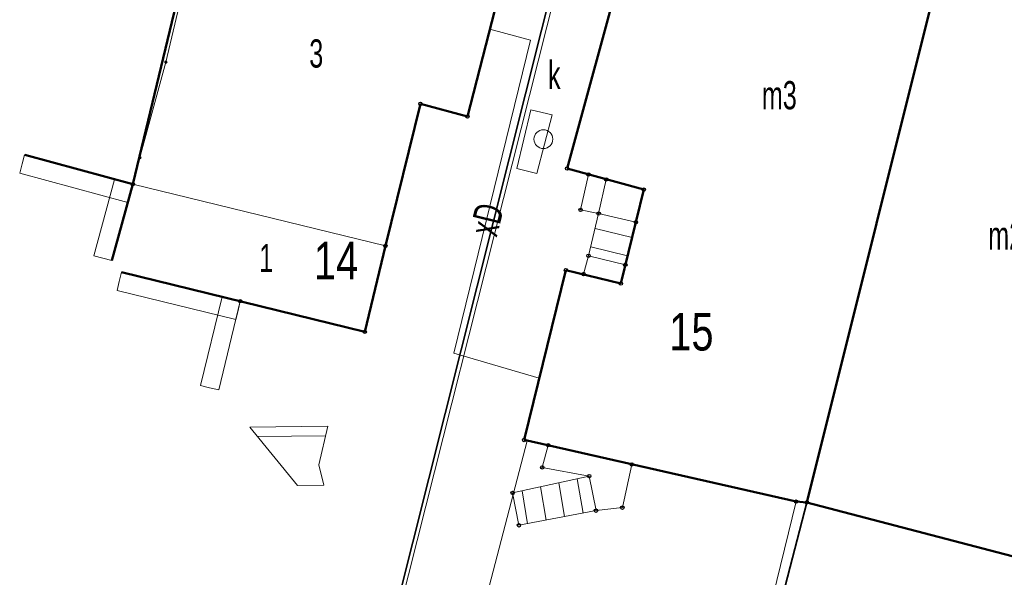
# Model space of a CAD drawing. Header units: metres. Extents: x 7504240 to 7504745, y 5782869 to 5783359.
# Tile 16 of 93: x 7504314 to 7504340, y 5782985 to 5782999. Entities that reach past the tile are written whole.
import ezdxf
from ezdxf.enums import TextEntityAlignment as Align

# ---------------------------------------------------------------- set-up
doc = ezdxf.new("R2010")
doc.units = ezdxf.units.M
doc.header["$MEASUREMENT"] = 0
doc.linetypes.add('219-500', pattern=[0])
doc.layers.get('0').update_dxf_attribs({"color": 2, "linetype": 'CONTINUOUS', "lineweight": 5})
for name, color, linetype in [('203-punkt graniczny', 7, 'CONTINUOUS'), ('211-numer działki ewidencyjnej', 7, 'CONTINUOUS'), ('219-działka ewidencyjna', 7, 'CONTINUOUS'), ('312-budynek ewidencyjny', 7, 'CONTINUOUS'), ('312-oznaczenie budynku ewidencyjnego-Atr117', 7, 'CONTINUOUS'), ('320-blok - kondygnacja nadziemna', 7, 'CONTINUOUS'), ('320-blok - kondygnacja nadziemna-Atr25', 7, 'CONTINUOUS'), ('352-schody', 7, 'CONTINUOUS'), ('komora podziemna', 7, 'CONTINUOUS'), ('ogrodzenie trwałe', 7, 'CONTINUOUS'), ('przewód niezidentyfikowany', 7, 'CONTINUOUS'), ('przewód niezidentyfikowany-Atr1', 7, 'CONTINUOUS'), ('przewód wodociągowy', 7, 'CONTINUOUS'), ('Punkt budynku', 7, 'CONTINUOUS'), ('schody w ciągu komunikacyjnym', 7, 'CONTINUOUS'), ('taras', 7, 'CONTINUOUS'), ('właz do komory lub kanału - okrągły', 7, 'CONTINUOUS'), ('właz do komory lub kanału - okrągły-Atr17', 7, 'CONTINUOUS')]:
    doc.layers.add(name, color=color, linetype=linetype)
doc.styles.get("Standard").update_dxf_attribs({"font": 'Working1250', "width": 0.75})
doc.linetypes.add('902-500', pattern='A,3.75,0,[1,ksztalty.shx,S=0.5,R=0,X=0,Y=0],3.75', length=7.5)

# ---------------------------------------------------------------- blocks, each defined once
blk = doc.blocks.new('US22')
at = {"color": 0, "linetype": 'Continuous', "lineweight": 13}
blk.add_circle((0, 0), 0.25, dxfattribs=at)
blk = doc.blocks.new('203')
at = {"linetype": 'Continuous', "lineweight": 0}
h = blk.add_hatch(color=0, dxfattribs=at)
edge = h.paths.add_edge_path()
edge.add_arc((0, 0), 0.045, 0, 360)
blk = doc.blocks.new('PUNKTBUD')
at = {"color": 0}
blk.add_circle((0, 0), 0.045, dxfattribs=at)

msp = doc.modelspace()

# ---------------------------------------------------------------- linework, layer by layer
at = {"layer": '219-działka ewidencyjna', "color": 7, "linetype": '219-500', "lineweight": 18, "flags": 128}
for points in [[(7504323.953, 5782983.786), (7504330.39, 5783009.3)], [(7504319.5, 5783005.84), (7504317.73, 5782998.34)], [(7504338.48, 5783001.48), (7504334.78, 5782986.63)], [(7504317.73, 5782998.34), (7504317.04, 5782995.8)], [(7504316.283, 5782993.076), (7504317.04, 5782995.8)], [(7504331.71, 5782975.28), (7504334.49, 5782986.65)], [(7504334.78, 5782986.63), (7504334.49, 5782986.65)]]:
    msp.add_lwpolyline(points, dxfattribs=at)
at = {"layer": '312-budynek ewidencyjny', "color": 7, "linetype": 'Continuous', "lineweight": 50, "flags": 128}
for points in [[(7504316.85, 5782995.09), (7504319.51, 5783006.15)], [(7504319.51, 5783006.15), (7504316.85, 5782995.09)], [(7504338.48, 5783001.48), (7504334.78, 5782986.63)], [(7504334.78, 5782986.63), (7504338.48, 5783001.48)], [(7504329.91, 5783001.04), (7504328.4, 5782995.51)], [(7504325.75, 5782996.89), (7504326.65, 5783000.39)], [(7504323.57, 5782993.45), (7504324.5, 5782997.23)], [(7504324.5, 5782997.23), (7504325.75, 5782996.89)], [(7504313.976, 5782995.871), (7504316.85, 5782995.09)], [(7504328.4, 5782995.51), (7504330.44, 5782994.95)], [(7504316.85, 5782995.09), (7504316.294, 5782993.063)], [(7504330.44, 5782994.95), (7504329.83, 5782992.45)], [(7504323.02, 5782991.17), (7504323.57, 5782993.45)], [(7504316.552, 5782992.751), (7504323.02, 5782991.17)], [(7504328.37, 5782992.81), (7504327.26, 5782988.29)], [(7504329.83, 5782992.45), (7504328.37, 5782992.81)], [(7504327.26, 5782988.29), (7504334.49, 5782986.65)], [(7504334.49, 5782986.65), (7504334.78, 5782986.63)], [(7504334.78, 5782986.63), (7504341.8, 5782984.79)]]:
    msp.add_lwpolyline(points, dxfattribs=at)
at = {"layer": '320-blok - kondygnacja nadziemna', "color": 7, "linetype": 'Continuous', "lineweight": 18, "flags": 128}
msp.add_lwpolyline([(7504324.5, 5782997.23), (7504325.75, 5782996.89), (7504326.65, 5783000.39), (7504325.34, 5783000.7), (7504326.23, 5783004.44), (7504319.51, 5783006.15), (7504316.85, 5782995.09), (7504323.57, 5782993.45)], close=True, dxfattribs=at)
for points in [[(7504316.85, 5782995.09), (7504316.294, 5782993.063)], [(7504316.552, 5782992.751), (7504323.02, 5782991.17), (7504323.57, 5782993.45), (7504316.85, 5782995.09)]]:
    msp.add_lwpolyline(points, dxfattribs=at)
at = {"layer": '352-schody', "color": 7, "linetype": 'Continuous', "lineweight": 18, "flags": 128}
for points in [[(7504329.44, 5782995.22), (7504328.97, 5782995.35), (7504328.76, 5782994.41), (7504329.24, 5782994.31)], [(7504329.44, 5782995.22), (7504328.97, 5782995.35), (7504328.76, 5782994.41), (7504329.24, 5782994.31)], [(7504330.23, 5782994.08), (7504330.44, 5782994.95), (7504329.44, 5782995.22), (7504329.24, 5782994.31)], [(7504330.23, 5782994.08), (7504330.44, 5782994.95), (7504329.44, 5782995.22), (7504329.24, 5782994.31)], [(7504329.24, 5782994.31), (7504328.97, 5782993.19), (7504329.95, 5782992.95), (7504330.23, 5782994.08)], [(7504329.24, 5782994.31), (7504328.97, 5782993.19), (7504329.95, 5782992.95), (7504330.23, 5782994.08)], [(7504328.97, 5782993.19), (7504328.84, 5782992.7), (7504329.83, 5782992.45), (7504329.95, 5782992.95)], [(7504328.97, 5782993.19), (7504328.84, 5782992.7), (7504329.83, 5782992.45), (7504329.95, 5782992.95)], [(7504327.9, 5782988.15), (7504327.74, 5782987.56), (7504328.99, 5782987.33), (7504329.17, 5782986.41), (7504329.87, 5782986.49), (7504330.12, 5782987.64)], [(7504327.9, 5782988.15), (7504327.74, 5782987.56), (7504328.99, 5782987.33), (7504329.17, 5782986.41), (7504329.87, 5782986.49), (7504330.12, 5782987.64)], [(7504328.99, 5782987.33), (7504326.95, 5782986.88), (7504327.12, 5782986.02), (7504329.17, 5782986.41)], [(7504328.99, 5782987.33), (7504326.95, 5782986.88), (7504327.12, 5782986.02), (7504329.17, 5782986.41)]]:
    msp.add_lwpolyline(points, close=True, dxfattribs=at)
for points in [[(7504330.129, 5782993.672), (7504329.145, 5782993.917)], [(7504330.009, 5782993.187), (7504329.028, 5782993.431)], [(7504328.334, 5782986.251), (7504328.184, 5782987.152)], [(7504328.826, 5782986.345), (7504328.673, 5782987.26)], [(7504327.352, 5782986.064), (7504327.206, 5782986.937)], [(7504327.843, 5782986.158), (7504327.695, 5782987.044)]]:
    msp.add_lwpolyline(points, dxfattribs=at)
at = {"layer": 'komora podziemna', "color": 34, "linetype": 'Continuous', "lineweight": 18, "flags": 128}
msp.add_lwpolyline([(7504327.44, 5782997.07), (7504328, 5782996.94), (7504327.6, 5782995.38), (7504327.06, 5782995.51)], close=True, dxfattribs=at)
at = {"layer": 'ogrodzenie trwałe', "color": 7, "linetype": '902-500', "lineweight": 35, "flags": 128}
for points in [[(7504330.28, 5783009.39), (7504323.876, 5782983.879)], [(7504331.78, 5782975.06), (7504334.78, 5782986.63)]]:
    msp.add_lwpolyline(points, dxfattribs=at)
at = {"layer": 'przewód niezidentyfikowany', "color": 7, "linetype": 'Continuous', "lineweight": 18, "flags": 128}
msp.add_lwpolyline([(7504327.66, 5782989.93), (7504325.39, 5782990.6), (7504327.43, 5782998.92), (7504326.35, 5782999.22)], dxfattribs=at)
at = {"layer": 'przewód wodociągowy', "color": 5, "linetype": 'Continuous', "lineweight": 18, "flags": 128}
msp.add_lwpolyline([(7504325.638, 5782981.744), (7504327.34, 5782988.27)], dxfattribs=at)
at = {"layer": 'schody w ciągu komunikacyjnym', "color": 7, "linetype": 'Continuous', "lineweight": 18, "flags": 128}
msp.add_lwpolyline([(7504321.8, 5782987.63), (7504321.93, 5782987.09), (7504321.23, 5782987.08), (7504319.96, 5782988.63), (7504322.04, 5782988.66)], close=True, dxfattribs=at)
msp.add_lwpolyline([(7504320.165, 5782988.38), (7504321.98, 5782988.403)], dxfattribs=at)
at = {"layer": 'taras', "color": 0, "lineweight": 18}
for p, q in [((7504313.975, 5782995.873), (7504313.909, 5782995.632)), ((7504313.975, 5782995.873), (7504316.85, 5782995.09)), ((7504313.843, 5782995.39), (7504313.909, 5782995.632)), ((7504313.843, 5782995.39), (7504316.718, 5782994.607)), ((7504316.367, 5782995.221), (7504315.814, 5782993.191)), ((7504316.367, 5782995.221), (7504316.609, 5782995.156)), ((7504316.85, 5782995.09), (7504316.296, 5782993.06)), ((7504316.85, 5782995.09), (7504316.609, 5782995.156)), ((7504316.85, 5782995.09), (7504316.784, 5782994.849)), ((7504316.718, 5782994.607), (7504316.784, 5782994.849)), ((7504315.814, 5782993.191), (7504316.055, 5782993.126)), ((7504316.296, 5782993.06), (7504316.055, 5782993.126)), ((7504316.552, 5782992.75), (7504316.493, 5782992.507)), ((7504316.552, 5782992.75), (7504319.71, 5782991.98)), ((7504316.434, 5782992.264), (7504316.493, 5782992.507)), ((7504316.434, 5782992.264), (7504319.592, 5782991.494)), ((7504319.224, 5782992.098), (7504318.65, 5782989.738)), ((7504319.224, 5782992.098), (7504319.467, 5782992.039)), ((7504319.71, 5782991.98), (7504319.136, 5782989.62)), ((7504319.71, 5782991.98), (7504319.467, 5782992.039)), ((7504319.71, 5782991.98), (7504319.651, 5782991.737)), ((7504319.592, 5782991.494), (7504319.651, 5782991.737)), ((7504318.65, 5782989.738), (7504318.893, 5782989.679)), ((7504319.136, 5782989.62), (7504318.893, 5782989.679))]:
    msp.add_line(p, q, dxfattribs=at)

# ---------------------------------------------------------------- block references
at = {"layer": '203-punkt graniczny', "color": 7, "linetype": 'Continuous', "lineweight": 18}
for p in [(7504317.73, 5782998.34), (7504317.04, 5782995.8), (7504334.49, 5782986.65), (7504334.78, 5782986.63)]:
    msp.add_blockref('203', p, dxfattribs=at)
at = {"layer": 'Punkt budynku', "color": 5, "linetype": 'Continuous', "lineweight": 18}
for p in [(7504324.5, 5782997.23), (7504325.75, 5782996.89), (7504328.4, 5782995.51), (7504328.97, 5782995.35), (7504329.44, 5782995.22), (7504316.85, 5782995.09), (7504330.44, 5782994.95), (7504328.76, 5782994.41), (7504329.24, 5782994.31), (7504330.23, 5782994.08), (7504323.57, 5782993.45), (7504328.97, 5782993.19), (7504328.37, 5782992.81), (7504329.95, 5782992.95), (7504328.84, 5782992.7), (7504329.83, 5782992.45), (7504319.71, 5782991.98), (7504323.02, 5782991.17), (7504327.26, 5782988.29), (7504327.9, 5782988.15), (7504330.12, 5782987.64), (7504327.74, 5782987.56), (7504328.99, 5782987.33), (7504326.95, 5782986.88), (7504334.49, 5782986.65), (7504334.78, 5782986.63), (7504329.17, 5782986.41), (7504329.87, 5782986.49), (7504327.12, 5782986.02)]:
    msp.add_blockref('PUNKTBUD', p, dxfattribs=at)
at = {"layer": 'właz do komory lub kanału - okrągły', "color": 7, "linetype": 'Continuous', "lineweight": 18}
msp.add_blockref('US22', (7504327.77, 5782996.29), dxfattribs=at)

# ---------------------------------------------------------------- texts
at = {"layer": '211-numer działki ewidencyjnej', "color": 7, "linetype": 'Continuous', "lineweight": 18, "width": 0.79}
for s, p in [('14', (7504321.67, 5782992.56)), ('15', (7504331.12, 5782990.67))]:
    msp.add_text(s, height=1, dxfattribs=at).set_placement(p)
at = {"layer": '312-oznaczenie budynku ewidencyjnego-Atr117', "color": 7, "width": 0.667}
for s, p in [('m3', (7504333.58, 5782996.86)), ('m2', (7504339.6, 5782993.13))]:
    msp.add_text(s, height=0.75, dxfattribs=at).set_placement(p, align=Align.BOTTOM_LEFT)
at = {"layer": '320-blok - kondygnacja nadziemna-Atr25', "color": 7, "width": 0.667}
for s, p in [('3', (7504321.73, 5782998.57)), ('1', (7504320.4, 5782993.13)), ('1', (7504320.4, 5782993.13))]:
    msp.add_text(s, height=0.75, dxfattribs=at).set_placement(p, align=Align.MIDDLE_CENTER)
at = {"layer": 'przewód niezidentyfikowany-Atr1', "color": 7, "width": 0.667}
msp.add_text('xD', height=0.75, rotation=76.223, dxfattribs=at).set_placement((7504326.262, 5782994.155), align=Align.MIDDLE_CENTER)
at = {"layer": 'właz do komory lub kanału - okrągły-Atr17', "color": 7, "width": 0.667}
msp.add_text('k', height=0.75, dxfattribs=at).set_placement((7504327.892, 5782998.002), align=Align.MIDDLE_LEFT)

doc.saveas('drawing.dxf')
